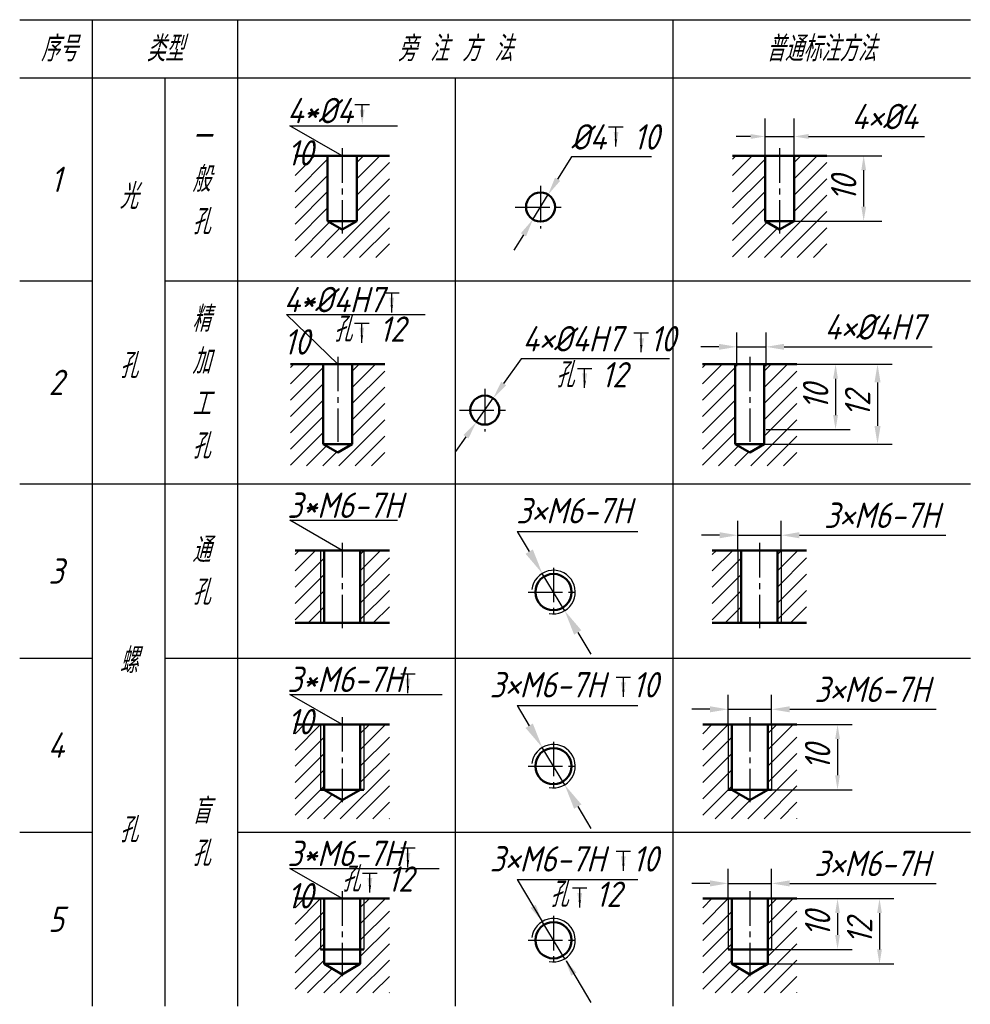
# Model space of a CAD drawing. Header units: millimetres. Extents: x 92 to 223, y -82 to 150.
# Tile 2 of 2: x 92 to 223, y 14 to 150. Entities that reach past the tile are written whole.
import ezdxf

# ---------------------------------------------------------------- set-up
doc = ezdxf.new("R2010")
doc.units = ezdxf.units.MM
doc.header["$LTSCALE"] = 0.5
doc.linetypes.add('CENTER2', pattern=[28.575, 19.05, -3.175, 3.175, -3.175])
for name, color, linetype in [('剖面线层', 7, 'Continuous'), ('尺寸层', 221, 'Continuous'), ('细实线层', 7, 'Continuous')]:
    doc.layers.add(name, color=color, linetype=linetype)
for name, color, linetype, lineweight in [('文字层', 227, 'Continuous', 20), ('点画线层', 3, 'CENTER2', 25), ('粗实线层', 1, 'Continuous', 50)]:
    doc.layers.add(name, color=color, linetype=linetype, lineweight=lineweight)
doc.styles.add('工程字体（斜）', font='gbeitc.shx', dxfattribs={"bigfont": 'gbcbig.shx'})
doc.styles.add('工程斜体', font='gbeitc.shx', dxfattribs={"bigfont": 'gbcbig.shx'})
doc.dimstyles.new('gb35', dxfattribs={"dimtxt": 3.5, "dimasz": 2.5, "dimexe": 2, "dimexo": 0, "dimgap": 1, "dimtad": 1, "dimdsep": 46, "dimtxsty": '工程字体（斜）', "dimcen": 0, "dimadec": 0, "dimazin": 0, "dimtfac": 1, "dimtmove": 0, "dimatfit": 3, "dimfxl": 0, "dimarcsym": 0})
doc.dimstyles.new('小箭头', dxfattribs={"dimtxt": 3.5, "dimasz": 2, "dimexe": 2.5, "dimexo": 0, "dimgap": 1, "dimtad": 1, "dimdsep": 46, "dimtxsty": '工程字体（斜）', "dimcen": 0, "dimadec": 0, "dimazin": 0, "dimtfac": 1, "dimtmove": 0, "dimatfit": 3, "dimfxl": 0, "dimarcsym": 0})
doc.dimstyles.new('直径加引线', dxfattribs={"dimtxt": 3.5, "dimasz": 2.5, "dimexe": 2.5, "dimexo": 0, "dimgap": 1, "dimtad": 1, "dimtoh": 1, "dimdsep": 46, "dimtxsty": '工程字体（斜）', "dimcen": 0, "dimadec": 0, "dimazin": 0, "dimtfac": 1, "dimtmove": 1, "dimatfit": 3, "dimfxl": 0, "dimarcsym": 0})
pattern_1 = [(45, (-237.5095, -1.2044), (-1.122532, 1.122532), [])]

# ---------------------------------------------------------------- blocks, each defined once
blk = doc.blocks.new('*D13')
at = {"layer": 'Defpoints', "color": 0, "ltscale": 0.5}
for p in [(164.34, 125.77), (162.24, 122.36)]:
    blk.add_point(p, dxfattribs=at)
at = {"layer": '尺寸层', "color": 0, "lineweight": -2, "ltscale": 0.5}
for p, q in [((167.54, 130.98), (165.65, 127.9)), ((178.6, 130.98), (167.54, 130.98)), ((162.24, 122.36), (164.34, 125.77)), ((160.94, 120.23), (159.63, 118.1))]:
    blk.add_line(p, q, dxfattribs=at)
at = {"layer": '尺寸层', "color": 0, "ltscale": 0.5}
for points in [[(165.29, 128.12), (166, 127.68), (164.34, 125.77)], [(160.58, 120.45), (161.29, 120.01), (162.24, 122.36)]]:
    blk.add_solid(points, dxfattribs=at)
at = {"layer": '尺寸层', "color": 0, "ltscale": 0.5, "insert": (173.57, 133.73), "char_height": 3.5, "attachment_point": 5, "style": '工程字体（斜）'}
blk.add_mtext('%%C4  10', dxfattribs=at)
blk = doc.blocks.new('*D14')
at = {"layer": 'Defpoints', "color": 0, "ltscale": 0.5}
for p in [(156.77, 97.7), (154.46, 94.43)]:
    blk.add_point(p, dxfattribs=at)
at = {"layer": '尺寸层', "color": 0, "lineweight": -2, "ltscale": 0.5}
for p, q in [((160.63, 103.15), (158.21, 99.74)), ((181.09, 103.15), (160.63, 103.15)), ((154.46, 94.43), (156.77, 97.7)), ((153.01, 92.39), (151.57, 90.35))]:
    blk.add_line(p, q, dxfattribs=at)
at = {"layer": '尺寸层', "color": 0, "ltscale": 0.5}
for points in [[(157.87, 99.98), (158.55, 99.5), (156.77, 97.7)], [(152.67, 92.63), (153.35, 92.15), (154.46, 94.43)]]:
    blk.add_solid(points, dxfattribs=at)
at = {"layer": '尺寸层', "color": 0, "ltscale": 0.5, "insert": (171.36, 105.9), "char_height": 3.5, "attachment_point": 5, "style": '工程字体（斜）'}
blk.add_mtext('4×%%C4H7  10', dxfattribs=at)
blk = doc.blocks.new('*D15')
at = {"layer": 'Defpoints', "color": 0, "ltscale": 0.5}
for p in [(198.24, 133.79), (194.24, 131.13), (198.24, 131.13)]:
    blk.add_point(p, dxfattribs=at)
at = {"layer": '尺寸层', "color": 0, "lineweight": -2, "ltscale": 0.5}
for p, q in [((194.24, 131.13), (194.24, 136.29)), ((198.24, 131.13), (198.24, 136.29)), ((192.24, 133.79), (190.24, 133.79)), ((194.24, 133.79), (198.24, 133.79)), ((200.24, 133.79), (216.21, 133.79))]:
    blk.add_line(p, q, dxfattribs=at)
at = {"layer": '尺寸层', "color": 0, "ltscale": 0.5}
for points in [[(192.24, 134.13), (192.24, 133.46), (194.24, 133.79)], [(200.24, 134.13), (200.24, 133.46), (198.24, 133.79)]]:
    blk.add_solid(points, dxfattribs=at)
at = {"layer": '尺寸层', "color": 0, "ltscale": 0.5, "insert": (210.72, 136.54), "char_height": 3.5, "attachment_point": 5, "style": '工程字体（斜）'}
blk.add_mtext('4×%%c4', dxfattribs=at)
blk = doc.blocks.new('*D16')
at = {"layer": 'Defpoints', "color": 0, "ltscale": 0.5}
for p in [(194.37, 104.79), (190.37, 102.13), (194.37, 102.13)]:
    blk.add_point(p, dxfattribs=at)
at = {"layer": '尺寸层', "color": 0, "lineweight": -2, "ltscale": 0.5}
for p, q in [((190.37, 102.13), (190.37, 106.79)), ((194.37, 102.13), (194.37, 106.79)), ((187.87, 104.79), (185.37, 104.79)), ((190.37, 104.79), (194.37, 104.79)), ((196.87, 104.79), (217.29, 104.79))]:
    blk.add_line(p, q, dxfattribs=at)
at = {"layer": '尺寸层', "color": 0, "ltscale": 0.5}
for points in [[(187.87, 105.21), (187.87, 104.38), (190.37, 104.79)], [(196.87, 105.21), (196.87, 104.38), (194.37, 104.79)]]:
    blk.add_solid(points, dxfattribs=at)
at = {"layer": '尺寸层', "color": 0, "ltscale": 0.5, "insert": (209.33, 107.54), "char_height": 3.5, "attachment_point": 5, "style": '工程字体（斜）'}
blk.add_mtext('4×%%c4H7', dxfattribs=at)
blk = doc.blocks.new('*D17')
at = {"layer": 'Defpoints', "color": 0, "ltscale": 0.5}
for p in [(198.24, 131.13), (198.24, 122.13), (207.83, 122.13)]:
    blk.add_point(p, dxfattribs=at)
at = {"layer": '尺寸层', "color": 0, "lineweight": -2, "ltscale": 0.5}
for p, q in [((198.24, 131.13), (210.33, 131.13)), ((207.83, 129.13), (207.83, 124.13)), ((198.24, 122.13), (210.33, 122.13))]:
    blk.add_line(p, q, dxfattribs=at)
at = {"layer": '尺寸层', "color": 0, "ltscale": 0.5}
for points in [[(207.5, 129.13), (208.17, 129.13), (207.83, 131.13)], [(207.5, 124.13), (208.17, 124.13), (207.83, 122.13)]]:
    blk.add_solid(points, dxfattribs=at)
at = {"layer": '尺寸层', "color": 0, "ltscale": 0.5, "insert": (205.08, 126.63), "char_height": 3.5, "attachment_point": 5, "rotation": 90, "style": '工程字体（斜）'}
blk.add_mtext('10', dxfattribs=at)
blk = doc.blocks.new('*D18')
at = {"layer": 'Defpoints', "color": 0, "ltscale": 0.5}
for p in [(194.37, 102.39), (194.37, 93.39), (203.96, 93.39)]:
    blk.add_point(p, dxfattribs=at)
at = {"layer": '尺寸层', "color": 0, "lineweight": -2, "ltscale": 0.5}
for p, q in [((194.37, 102.39), (205.96, 102.39)), ((203.96, 100.39), (203.96, 95.39)), ((194.37, 93.39), (205.96, 93.39))]:
    blk.add_line(p, q, dxfattribs=at)
at = {"layer": '尺寸层', "color": 0, "ltscale": 0.5}
for points in [[(203.62, 100.39), (204.29, 100.39), (203.96, 102.39)], [(203.62, 95.39), (204.29, 95.39), (203.96, 93.39)]]:
    blk.add_solid(points, dxfattribs=at)
at = {"layer": '尺寸层', "color": 0, "ltscale": 0.5, "insert": (201.21, 97.89), "char_height": 3.5, "attachment_point": 5, "rotation": 90, "style": '工程字体（斜）'}
blk.add_mtext('10', dxfattribs=at)
blk = doc.blocks.new('*D19')
at = {"layer": 'Defpoints', "color": 0, "ltscale": 0.5}
for p in [(194.37, 102.39), (194.13, 91.39), (209.74, 91.39)]:
    blk.add_point(p, dxfattribs=at)
at = {"layer": '尺寸层', "color": 0, "lineweight": -2, "ltscale": 0.5}
for p, q in [((194.37, 102.39), (211.74, 102.39)), ((209.74, 99.89), (209.74, 93.89)), ((194.13, 91.39), (211.74, 91.39))]:
    blk.add_line(p, q, dxfattribs=at)
at = {"layer": '尺寸层', "color": 0, "ltscale": 0.5}
for points in [[(209.32, 99.89), (210.16, 99.89), (209.74, 102.39)], [(209.32, 93.89), (210.16, 93.89), (209.74, 91.39)]]:
    blk.add_solid(points, dxfattribs=at)
at = {"layer": '尺寸层', "color": 0, "ltscale": 0.5, "insert": (206.99, 96.89), "char_height": 3.5, "attachment_point": 5, "rotation": 90, "style": '工程字体（斜）'}
blk.add_mtext('12', dxfattribs=at)
blk = doc.blocks.new('*D20')
at = {"layer": 'Defpoints', "color": 0, "ltscale": 0.5}
for p in [(196.47, 78.82), (190.47, 76.72), (196.47, 76.72)]:
    blk.add_point(p, dxfattribs=at)
at = {"layer": '尺寸层', "color": 0, "lineweight": -2, "ltscale": 0.5}
for p, q in [((190.47, 76.72), (190.47, 80.82)), ((196.47, 76.72), (196.47, 80.82)), ((187.97, 78.82), (185.47, 78.82)), ((190.47, 78.82), (196.47, 78.82)), ((198.97, 78.82), (219.14, 78.82))]:
    blk.add_line(p, q, dxfattribs=at)
at = {"layer": '尺寸层', "color": 0, "ltscale": 0.5}
for points in [[(187.97, 79.24), (187.97, 78.4), (190.47, 78.82)], [(198.97, 79.24), (198.97, 78.4), (196.47, 78.82)]]:
    blk.add_solid(points, dxfattribs=at)
at = {"layer": '尺寸层', "color": 0, "ltscale": 0.5, "insert": (210.31, 81.57), "char_height": 3.5, "attachment_point": 5, "style": '工程字体（斜）'}
blk.add_mtext('3×M6-7H', dxfattribs=at)
blk = doc.blocks.new('*D21')
at = {"layer": 'Defpoints', "color": 0, "ltscale": 0.5}
for p in [(195.14, 54.82), (189.14, 52.72), (195.14, 52.72)]:
    blk.add_point(p, dxfattribs=at)
at = {"layer": '尺寸层', "color": 0, "lineweight": -2, "ltscale": 0.5}
for p, q in [((189.14, 52.72), (189.14, 56.82)), ((195.14, 52.72), (195.14, 56.82)), ((186.64, 54.82), (184.14, 54.82)), ((189.14, 54.82), (195.14, 54.82)), ((197.64, 54.82), (217.81, 54.82))]:
    blk.add_line(p, q, dxfattribs=at)
at = {"layer": '尺寸层', "color": 0, "ltscale": 0.5}
for points in [[(186.64, 55.24), (186.64, 54.4), (189.14, 54.82)], [(197.64, 55.24), (197.64, 54.4), (195.14, 54.82)]]:
    blk.add_solid(points, dxfattribs=at)
at = {"layer": '尺寸层', "color": 0, "ltscale": 0.5, "insert": (208.98, 57.57), "char_height": 3.5, "attachment_point": 5, "style": '工程字体（斜）'}
blk.add_mtext('3×M6-7H', dxfattribs=at)
blk = doc.blocks.new('*D22')
at = {"layer": 'Defpoints', "color": 0, "ltscale": 0.5}
for p in [(194.64, 52.72), (195.14, 43.72), (204.23, 43.72)]:
    blk.add_point(p, dxfattribs=at)
at = {"layer": '尺寸层', "color": 0, "lineweight": -2, "ltscale": 0.5}
for p, q in [((194.64, 52.72), (206.23, 52.72)), ((204.23, 50.72), (204.23, 45.72)), ((195.14, 43.72), (206.23, 43.72))]:
    blk.add_line(p, q, dxfattribs=at)
at = {"layer": '尺寸层', "color": 0, "ltscale": 0.5}
for points in [[(203.9, 50.72), (204.56, 50.72), (204.23, 52.72)], [(203.9, 45.72), (204.56, 45.72), (204.23, 43.72)]]:
    blk.add_solid(points, dxfattribs=at)
at = {"layer": '尺寸层', "color": 0, "ltscale": 0.5, "insert": (201.48, 48.22), "char_height": 3.5, "attachment_point": 5, "rotation": 90, "style": '工程字体（斜）'}
blk.add_mtext('10', dxfattribs=at)
blk = doc.blocks.new('*D23')
at = {"layer": 'Defpoints', "color": 0, "ltscale": 0.5}
for p in [(195.14, 30.82), (189.14, 28.72), (195.14, 28.72)]:
    blk.add_point(p, dxfattribs=at)
at = {"layer": '尺寸层', "color": 0, "lineweight": -2, "ltscale": 0.5}
for p, q in [((189.14, 28.72), (189.14, 32.82)), ((195.14, 28.72), (195.14, 32.82)), ((186.64, 30.82), (184.14, 30.82)), ((189.14, 30.82), (195.14, 30.82)), ((197.64, 30.82), (217.81, 30.82))]:
    blk.add_line(p, q, dxfattribs=at)
at = {"layer": '尺寸层', "color": 0, "ltscale": 0.5}
for points in [[(186.64, 31.24), (186.64, 30.4), (189.14, 30.82)], [(197.64, 31.24), (197.64, 30.4), (195.14, 30.82)]]:
    blk.add_solid(points, dxfattribs=at)
at = {"layer": '尺寸层', "color": 0, "ltscale": 0.5, "insert": (208.98, 33.57), "char_height": 3.5, "attachment_point": 5, "style": '工程字体（斜）'}
blk.add_mtext('3×M6-7H', dxfattribs=at)
blk = doc.blocks.new('*D24')
at = {"layer": 'Defpoints', "color": 0, "ltscale": 0.5}
for p in [(194.64, 28.72), (195.14, 21.72), (204.23, 21.72)]:
    blk.add_point(p, dxfattribs=at)
at = {"layer": '尺寸层', "color": 0, "lineweight": -2, "ltscale": 0.5}
for p, q in [((194.64, 28.72), (206.23, 28.72)), ((204.23, 26.72), (204.23, 23.72)), ((195.14, 21.72), (206.23, 21.72))]:
    blk.add_line(p, q, dxfattribs=at)
at = {"layer": '尺寸层', "color": 0, "ltscale": 0.5}
for points in [[(203.9, 26.72), (204.56, 26.72), (204.23, 28.72)], [(203.9, 23.72), (204.56, 23.72), (204.23, 21.72)]]:
    blk.add_solid(points, dxfattribs=at)
at = {"layer": '尺寸层', "color": 0, "ltscale": 0.5, "insert": (201.48, 25.22), "char_height": 3.5, "attachment_point": 5, "rotation": 90, "style": '工程字体（斜）'}
blk.add_mtext('10', dxfattribs=at)
blk = doc.blocks.new('*D25')
at = {"layer": 'Defpoints', "color": 0, "ltscale": 0.5}
for p in [(194.64, 28.72), (194.64, 19.72), (210.01, 19.72)]:
    blk.add_point(p, dxfattribs=at)
at = {"layer": '尺寸层', "color": 0, "lineweight": -2, "ltscale": 0.5}
for p, q in [((194.64, 28.72), (212.01, 28.72)), ((210.01, 26.72), (210.01, 21.72)), ((194.64, 19.72), (212.01, 19.72))]:
    blk.add_line(p, q, dxfattribs=at)
at = {"layer": '尺寸层', "color": 0, "ltscale": 0.5}
for points in [[(209.68, 26.72), (210.35, 26.72), (210.01, 28.72)], [(209.68, 21.72), (210.35, 21.72), (210.01, 19.72)]]:
    blk.add_solid(points, dxfattribs=at)
at = {"layer": '尺寸层', "color": 0, "ltscale": 0.5, "insert": (207.26, 24.22), "char_height": 3.5, "attachment_point": 5, "rotation": 90, "style": '工程字体（斜）'}
blk.add_mtext('12', dxfattribs=at)
blk = doc.blocks.new('dfd')
at = {"layer": '剖面线层', "ltscale": 0.5}
h = blk.add_hatch(dxfattribs=at)
h.set_pattern_fill('ANSI31', scale=0.5, style=0)
h.set_pattern_definition([(45, (-235.2845, -2.8356), (-1.122532, 1.122532), [])])
h.paths.add_polyline_path([(-97.414, 129.923), (-101.914, 129.923), (-101.914, 115.923), (-88.914, 115.923), (-88.914, 129.923), (-93.414, 129.923), (-93.414, 120.923), (-95.414, 119.768), (-97.414, 120.923)])
h = blk.add_hatch(dxfattribs=at)
h.set_pattern_fill('ANSI31', scale=0.5, style=0)
h.set_pattern_definition([(45, (-174.9948, -2.8356), (-1.122532, 1.122532), [])])
h.paths.add_polyline_path([(-37.124, 129.923), (-41.624, 129.923), (-41.624, 115.923), (-28.624, 115.923), (-28.624, 129.923), (-33.124, 129.923), (-33.124, 120.923), (-35.124, 119.768), (-37.124, 120.923)])
h = blk.add_hatch(dxfattribs=at)
h.set_pattern_fill('ANSI31', scale=0.5, style=0)
h.set_pattern_definition([(45, (-235.8916, -31.5736), (-1.122532, 1.122532), [])])
h.paths.add_polyline_path([(-94.021, 90.185), (-96.021, 89.03), (-98.021, 90.185), (-98.021, 101.185), (-102.521, 101.185), (-102.521, 87.185), (-89.521, 87.185), (-89.521, 101.185), (-94.021, 101.185)])
h = blk.add_hatch(dxfattribs=at)
h.set_pattern_fill('ANSI31', scale=0.5, style=0)
h.set_pattern_definition([(45, (-179.1037, -31.5736), (-1.122532, 1.122532), [])])
h.paths.add_polyline_path([(-37.233, 90.185), (-39.233, 89.03), (-41.233, 90.185), (-41.233, 101.185), (-45.733, 101.185), (-45.733, 87.185), (-32.733, 87.185), (-32.733, 101.185), (-37.233, 101.185)])
h = blk.add_hatch(dxfattribs=at)
h.set_pattern_fill('ANSI31', scale=0.5, style=0)
h.set_pattern_definition(pattern_1)
h.paths.add_polyline_path([(-98.414, 75.516), (-101.914, 75.516), (-101.914, 65.516), (-98.414, 65.516)])
h.paths.add_polyline_path([(-88.914, 75.516), (-92.414, 75.516), (-92.414, 65.516), (-88.914, 65.516)])
h.paths.add_polyline_path([(-92.414, 75.516), (-92.914, 75.516), (-92.914, 65.516), (-92.414, 65.516)])
h.paths.add_polyline_path([(-97.914, 75.516), (-98.414, 75.516), (-98.414, 65.516), (-97.914, 65.516)])
h = blk.add_hatch(dxfattribs=at)
h.set_pattern_fill('ANSI31', scale=0.5, style=0)
h.set_pattern_definition([(45, (-179.9925, -1.2044), (-1.122532, 1.122532), [])])
h.paths.add_polyline_path([(-40.897, 75.516), (-44.397, 75.516), (-44.397, 65.516), (-40.897, 65.516)])
h.paths.add_polyline_path([(-31.397, 75.516), (-34.897, 75.516), (-34.897, 65.516), (-31.397, 65.516)])
h.paths.add_polyline_path([(-34.897, 75.516), (-35.397, 75.516), (-35.397, 65.516), (-34.897, 65.516)])
h.paths.add_polyline_path([(-40.397, 75.516), (-40.897, 75.516), (-40.897, 65.516), (-40.397, 65.516)])
h = blk.add_hatch(dxfattribs=at)
h.set_pattern_fill('ANSI31', scale=0.5, style=0)
h.set_pattern_definition(pattern_1)
h.paths.add_polyline_path([(-98.414, 51.516), (-101.914, 51.516), (-101.914, 38.516), (-88.914, 38.516), (-88.914, 51.516), (-92.414, 51.516), (-92.414, 44.516), (-92.914, 44.516), (-92.914, 42.516), (-95.414, 41.072), (-97.914, 42.516), (-97.914, 44.516), (-98.414, 44.516)])
h.paths.add_polyline_path([(-97.914, 51.516), (-98.414, 51.516), (-98.414, 44.516), (-97.914, 44.516)], flags=17)
h.paths.add_polyline_path([(-92.414, 51.516), (-92.914, 51.516), (-92.914, 44.516), (-92.414, 44.516)], flags=17)
h = blk.add_hatch(dxfattribs=at)
h.set_pattern_fill('ANSI31', scale=0.5, style=0)
h.set_pattern_definition([(45, (-181.3221, -1.2044), (-1.122532, 1.122532), [])])
h.paths.add_polyline_path([(-42.226, 51.516), (-45.726, 51.516), (-45.726, 38.516), (-32.726, 38.516), (-32.726, 51.516), (-36.226, 51.516), (-36.226, 44.516), (-36.726, 44.516), (-36.726, 42.516), (-39.226, 41.072), (-41.726, 42.516), (-41.726, 44.516), (-42.226, 44.516)])
h.paths.add_polyline_path([(-41.726, 51.516), (-42.226, 51.516), (-42.226, 44.516), (-41.726, 44.516)], flags=17)
h.paths.add_polyline_path([(-36.226, 51.516), (-36.726, 51.516), (-36.726, 44.516), (-36.226, 44.516)], flags=17)
h = blk.add_hatch(dxfattribs=at)
h.set_pattern_fill('ANSI31', scale=0.5, style=0)
h.set_pattern_definition([(45, (-237.5095, -25.2044), (-1.122532, 1.122532), [])])
h.paths.add_polyline_path([(-98.414, 27.516), (-101.914, 27.516), (-101.914, 14.516), (-88.914, 14.516), (-88.914, 27.516), (-92.414, 27.516), (-92.414, 20.516), (-92.914, 20.516), (-92.914, 18.516), (-95.414, 17.072), (-97.914, 18.516), (-97.914, 20.516), (-98.414, 20.516)])
h.paths.add_polyline_path([(-97.914, 27.516), (-98.414, 27.516), (-98.414, 20.516), (-97.914, 20.516)], flags=17)
h.paths.add_polyline_path([(-92.414, 27.516), (-92.914, 27.516), (-92.914, 20.516), (-92.414, 20.516)], flags=17)
h = blk.add_hatch(dxfattribs=at)
h.set_pattern_fill('ANSI31', scale=0.5, style=0)
h.set_pattern_definition([(45, (-181.3221, -25.2044), (-1.122532, 1.122532), [])])
h.paths.add_polyline_path([(-42.226, 27.516), (-45.726, 27.516), (-45.726, 14.516), (-32.726, 14.516), (-32.726, 27.516), (-36.226, 27.516), (-36.226, 20.516), (-36.726, 20.516), (-36.726, 18.516), (-39.226, 17.072), (-41.726, 18.516), (-41.726, 20.516), (-42.226, 20.516)])
h.paths.add_polyline_path([(-41.726, 27.516), (-42.226, 27.516), (-42.226, 20.516), (-41.726, 20.516)], flags=17)
h.paths.add_polyline_path([(-36.226, 27.516), (-36.726, 27.516), (-36.726, 20.516), (-36.226, 20.516)], flags=17)
at = {"layer": '尺寸层', "color": 7, "ltscale": 0.5}
for p, q in [((-93.656, 136.979), (-91.656, 136.979)), ((-95.414, 129.923), (-102.609, 134.077)), ((-102.609, 134.077), (-87.788, 134.077)), ((-58.692, 133.894), (-56.692, 133.894)), ((-89.58, 111.04), (-87.58, 111.04)), ((-96.021, 101.185), (-103.08, 108.022)), ((-103.08, 108.022), (-83.962, 108.022)), ((-93.702, 106.863), (-91.702, 106.863)), ((-55.199, 105.537), (-53.199, 105.537)), ((-62.998, 100.622), (-60.998, 100.622)), ((-95.414, 75.516), (-102.609, 79.67)), ((-102.609, 79.67), (-87.788, 79.67)), ((-71.315, 78.152), (-54.642, 78.152)), ((-71.315, 78.152), (-69.635, 75.354)), ((-64.746, 67.209), (-67.834, 72.353)), ((-62.945, 64.208), (-61.143, 61.207)), ((-87.347, 58.524), (-85.347, 58.524)), ((-57.657, 58.045), (-55.657, 58.045)), ((-95.414, 51.516), (-102.609, 55.67)), ((-102.609, 55.67), (-81.641, 55.67)), ((-71.315, 54.152), (-54.642, 54.152)), ((-71.315, 54.152), (-69.635, 51.354)), ((-64.746, 43.209), (-67.834, 48.353)), ((-62.945, 40.208), (-61.143, 37.207)), ((-87.347, 34.524), (-85.347, 34.524)), ((-57.657, 34.045), (-55.657, 34.045)), ((-95.414, 27.516), (-102.609, 31.67)), ((-102.609, 31.67), (-82.032, 31.67)), ((-92.591, 31.042), (-90.591, 31.042)), ((-71.315, 30.152), (-54.642, 30.152)), ((-71.315, 30.152), (-67.834, 24.353)), ((-63.67, 28.983), (-61.67, 28.983)), ((-64.746, 19.209), (-67.834, 24.353)), ((-64.533, 18.959), (-61.143, 13.207))]:
    blk.add_line(p, q, dxfattribs=at)
for points in [[(-92.656, 135.278), (-92.656, 136.979)], [(-57.699, 132.111), (-57.699, 133.812)]]:
    blk.add_lwpolyline(points, dxfattribs=at)
for points in [[(-92.322, 136.278), (-92.656, 134.278), (-92.989, 136.278)], [(-57.327, 133.187), (-57.66, 131.187), (-57.994, 133.187)], [(-88.246, 110.369), (-88.58, 108.369), (-88.913, 110.369)], [(-92.369, 106.247), (-92.702, 104.247), (-93.035, 106.247)], [(-53.808, 104.779), (-54.142, 102.779), (-54.475, 104.779)], [(-61.65, 99.914), (-61.983, 97.914), (-62.316, 99.914)], [(-69.135, 75.654), (-70.135, 75.054), (-67.834, 72.353)], [(-62.445, 64.508), (-63.445, 63.908), (-64.746, 67.209)], [(-86.014, 57.823), (-86.347, 55.823), (-86.681, 57.823)], [(-56.324, 57.344), (-56.657, 55.344), (-56.99, 57.344)], [(-69.135, 51.654), (-70.135, 51.054), (-67.834, 48.353)], [(-62.445, 40.508), (-63.445, 39.908), (-64.746, 43.209)], [(-86.014, 33.823), (-86.347, 31.823), (-86.681, 33.823)], [(-56.324, 33.344), (-56.657, 31.344), (-56.99, 33.344)], [(-91.258, 30.341), (-91.591, 28.341), (-91.924, 30.341)], [(-62.337, 28.282), (-62.67, 26.282), (-63.003, 28.282)], [(-68.745, 26.664), (-69.445, 26.244), (-67.834, 24.353)], [(-63.135, 17.318), (-63.835, 16.898), (-64.746, 19.209)]]:
    blk.add_solid(points, dxfattribs=at)
at = {"layer": '点画线层', "color": 7, "ltscale": 0.5}
for p, q in [((-95.414, 130.957), (-95.414, 119.225)), ((-35.124, 130.957), (-35.124, 119.225)), ((-68.075, 125.791), (-68.075, 119.908)), ((-71.572, 122.861), (-65.052, 122.861)), ((-96.021, 102.219), (-96.021, 90.487)), ((-39.233, 102.219), (-39.233, 90.487)), ((-75.754, 97.791), (-75.754, 91.908)), ((-79.251, 94.861), (-72.731, 94.861)), ((-95.414, 76.55), (-95.414, 64.818)), ((-37.897, 76.55), (-37.897, 64.818)), ((-66.29, 73.14), (-66.29, 66.507)), ((-69.787, 69.781), (-62.811, 69.781)), ((-95.414, 52.55), (-95.414, 40.818)), ((-39.226, 52.55), (-39.226, 40.818)), ((-66.29, 49.14), (-66.29, 42.507)), ((-69.787, 45.781), (-62.811, 45.781)), ((-95.414, 28.55), (-95.414, 16.818)), ((-39.226, 28.55), (-39.226, 16.818)), ((-66.29, 25.14), (-66.29, 18.507)), ((-69.787, 21.781), (-62.811, 21.781))]:
    blk.add_line(p, q, dxfattribs=at)
at = {"layer": '粗实线层', "color": 7, "ltscale": 0.5}
for p, q in [((-101.914, 129.923), (-88.914, 129.923)), ((-97.414, 129.923), (-97.414, 120.923)), ((-93.414, 129.923), (-93.414, 120.923)), ((-41.624, 129.923), (-28.624, 129.923)), ((-37.124, 129.923), (-37.124, 120.923)), ((-33.124, 129.923), (-33.124, 120.923)), ((-97.414, 120.923), (-93.414, 120.923)), ((-95.414, 119.768), (-97.414, 120.923)), ((-93.414, 120.923), (-95.414, 119.768)), ((-37.124, 120.923), (-33.124, 120.923)), ((-35.124, 119.768), (-37.124, 120.923)), ((-33.124, 120.923), (-35.124, 119.768)), ((-102.521, 101.185), (-89.521, 101.185)), ((-98.021, 101.185), (-98.021, 90.185)), ((-94.021, 101.185), (-94.021, 90.185)), ((-45.733, 101.185), (-32.733, 101.185)), ((-41.233, 101.185), (-41.233, 90.185)), ((-37.233, 101.185), (-37.233, 90.185)), ((-98.021, 90.185), (-94.021, 90.185)), ((-96.021, 89.03), (-98.021, 90.185)), ((-94.021, 90.185), (-96.021, 89.03)), ((-41.233, 90.185), (-37.233, 90.185)), ((-39.233, 89.03), (-41.233, 90.185)), ((-37.233, 90.185), (-39.233, 89.03)), ((-101.914, 75.516), (-88.914, 75.516)), ((-97.914, 75.516), (-97.914, 65.516)), ((-92.914, 75.516), (-92.914, 65.516)), ((-44.397, 75.516), (-31.397, 75.516)), ((-40.397, 75.516), (-40.397, 65.516)), ((-35.397, 75.516), (-35.397, 65.516)), ((-101.914, 65.516), (-88.914, 65.516)), ((-44.397, 65.516), (-31.397, 65.516)), ((-101.914, 51.516), (-88.914, 51.516)), ((-97.914, 51.516), (-97.914, 42.516)), ((-92.914, 51.516), (-92.914, 42.516)), ((-45.726, 51.516), (-32.726, 51.516)), ((-41.726, 51.516), (-41.726, 42.516)), ((-36.726, 51.516), (-36.726, 42.516)), ((-98.414, 42.516), (-92.414, 42.516)), ((-97.914, 42.516), (-92.914, 42.516)), ((-95.414, 41.072), (-97.914, 42.516)), ((-92.914, 42.516), (-95.414, 41.072)), ((-42.226, 42.516), (-36.226, 42.516)), ((-41.726, 42.516), (-36.726, 42.516)), ((-39.226, 41.072), (-41.726, 42.516)), ((-36.726, 42.516), (-39.226, 41.072)), ((-101.914, 27.516), (-88.914, 27.516)), ((-97.914, 27.516), (-97.914, 18.516)), ((-92.914, 27.516), (-92.914, 18.516)), ((-45.726, 27.516), (-32.726, 27.516)), ((-41.726, 27.516), (-41.726, 18.516)), ((-36.726, 27.516), (-36.726, 18.516)), ((-98.414, 20.516), (-92.414, 20.516)), ((-42.226, 20.516), (-36.226, 20.516)), ((-97.914, 18.516), (-92.914, 18.516)), ((-95.414, 17.072), (-97.914, 18.516)), ((-92.914, 18.516), (-95.414, 17.072)), ((-41.726, 18.516), (-36.726, 18.516)), ((-39.226, 17.072), (-41.726, 18.516)), ((-36.726, 18.516), (-39.226, 17.072))]:
    blk.add_line(p, q, dxfattribs=at)
for centre, radius in [((-68.075, 122.861), 2), ((-75.754, 94.861), 2), ((-66.29, 69.781), 2.5), ((-66.29, 45.781), 2.5), ((-66.29, 21.781), 2.5)]:
    blk.add_circle(centre, radius, dxfattribs=at)
at = {"layer": '细实线层', "color": 7, "ltscale": 0.5}
for p, q in [((-139.858, 148.682), (-8.832, 148.682)), ((-129.858, 148.682), (-129.858, 12.682)), ((-109.858, 148.682), (-109.858, 12.682)), ((-49.858, 148.682), (-49.858, 12.682)), ((-139.858, 140.682), (-8.832, 140.682)), ((-119.858, 140.682), (-119.858, 12.682)), ((-79.858, 140.682), (-79.858, 12.682)), ((-139.858, 112.682), (-129.858, 112.682)), ((-119.858, 112.682), (-8.832, 112.682)), ((-139.858, 84.682), (-8.832, 84.682)), ((-98.414, 75.516), (-98.414, 65.516)), ((-92.414, 75.516), (-92.414, 65.516)), ((-40.897, 75.516), (-40.897, 65.516)), ((-34.897, 75.516), (-34.897, 65.516)), ((-139.858, 60.682), (-129.858, 60.682)), ((-119.858, 60.682), (-8.832, 60.682)), ((-98.414, 51.516), (-98.414, 42.516)), ((-92.414, 51.516), (-92.414, 42.516)), ((-42.226, 51.516), (-42.226, 42.516)), ((-36.226, 51.516), (-36.226, 42.516)), ((-139.858, 36.682), (-129.858, 36.682)), ((-109.858, 36.682), (-8.832, 36.682)), ((-98.414, 27.516), (-98.414, 20.516)), ((-92.414, 27.516), (-92.414, 20.516)), ((-42.226, 27.516), (-42.226, 20.516)), ((-36.226, 27.516), (-36.226, 20.516))]:
    blk.add_line(p, q, dxfattribs=at)
for centre in [(-66.29, 69.781), (-66.29, 45.781), (-66.29, 21.781)]:
    blk.add_arc(centre, 3, 258.76511, 172.89756, dxfattribs=at)
at = {"layer": '尺寸层', "color": 7, "ltscale": 0.5, "char_height": 3.5, "attachment_point": 1, "style": '工程斜体'}
for s, insert, width in [('4*%%C4  10', (-102.987, 137.907), 14.1552), ('4*%%C4H7  10', (-103.458, 111.851), 19.63702), ('孔  12', (-96.612, 107.781), 9.91461), ('孔  12', (-66, 101.486), 9.91461), ('3*M6-7H', (-102.987, 83.499), 14.1552), ('3*M6-7H  10', (-102.987, 59.499), 20.52836), ('3*M6-7H  10', (-102.987, 35.499), 20.52836), ('孔  12', (-95.501, 31.96), 9.91461), ('孔  12', (-66.792, 29.874), 9.91461)]:
    blk.add_mtext(s, dxfattribs=dict(at, insert=insert, width=width))
at = {"layer": '尺寸层', "color": 7, "ltscale": 0.5, "char_height": 3.5, "attachment_point": 5, "style": '工程字体（斜）'}
for s, insert in [('3×M6-7H', (-63.478, 80.998)), ('3×M6-7H  10', (-63.478, 56.998)), ('3×M6-7H  10', (-63.478, 32.998))]:
    blk.add_mtext(s, dxfattribs=dict(at, insert=insert))
at = {"layer": '文字层', "color": 7, "ltscale": 0.5, "char_height": 3.5, "attachment_point": 5, "style": '工程斜体'}
for s, insert, width in [('序号', (-134.447, 144.682), 10.82366), ('类型', (-119.858, 144.682), 20), ('旁 注 方 法', (-79.858, 144.682), 60), ('普通标注方法', (-29.416, 144.682), 40.88441), ('一\\P般\\P孔', (-114.858, 126.682), 10), ('1', (-134.858, 126.682), 10), ('光\\P\\P\\P\\P孔', (-124.858, 112.682), 10), ('精\\P加\\P工\\P孔', (-114.858, 98.682), 10), ('2', (-134.858, 98.682), 10), ('通\\P孔', (-114.858, 72.682), 10), ('3', (-134.858, 72.682), 10), ('螺\\P\\P\\P\\P孔', (-124.858, 48.682), 10), ('4', (-134.858, 48.682), 10), ('盲\\P孔', (-114.858, 36.682), 10), ('5', (-134.858, 24.682), 10)]:
    blk.add_mtext(s, dxfattribs=dict(at, insert=insert, width=width))
at = {"layer": '尺寸层', "color": 7, "ltscale": 0.5}
for p1, p2, text, picture, middle in [((-69.121, 121.157), (-67.028, 124.565), '%%C4  10', '*D13', (-63.827, 129.776)), ((-76.909, 93.229), (-74.598, 96.494), '4×%%C4H7  10', '*D14', (-70.739, 101.945))]:
    dim = blk.add_diameter_dim_2p(p1=p1, p2=p2, text=text, dimstyle='直径加引线', dxfattribs=at)
    dim.commit()
    dim.dimension.update_dxf_attribs({"geometry": picture, "text_midpoint": middle, "dimtype": 131, "insert": (-231.366, -1.204)})
for base, p1, p2, text, dimstyle, picture, middle in [((-33.124, 132.59), (-37.124, 129.923), (-33.124, 129.923), '4×%%c4', '小箭头', '*D15', (-20.642, 132.59)), ((-36.999, 103.589), (-40.999, 100.922), (-36.999, 100.922), '4×%%c4H7', 'gb35', '*D16', (-22.038, 103.589))]:
    dim = blk.add_linear_dim(base=base, p1=p1, p2=p2, text=text, dimstyle=dimstyle, dxfattribs=at)
    dim.commit()
    dim.dimension.update_dxf_attribs({"geometry": picture, "text_midpoint": middle, "dimtype": 128, "insert": (-231.366, -1.204)})
for base, p1, p2, text, dimstyle, picture, middle in [((-23.532, 120.923), (-33.124, 129.923), (-33.124, 120.923), '10', '小箭头', '*D17', (-26.282, 125.423)), ((-21.626, 90.185), (-36.999, 101.185), (-37.233, 90.185), '12', 'gb35', '*D19', (-24.376, 95.685))]:
    dim = blk.add_linear_dim(base=base, p1=p1, p2=p2, angle=90, text=text, dimstyle=dimstyle, dxfattribs=at)
    dim.commit()
    dim.dimension.update_dxf_attribs({"geometry": picture, "text_midpoint": middle, "insert": (-231.366, -1.204)})
for base, p1, p2, text, picture, middle in [((-27.407, 92.185), (-36.999, 101.185), (-36.999, 92.185), '10', '*D18', (-30.157, 96.685)), ((-27.135, 42.516), (-36.726, 51.516), (-36.226, 42.516), '10', '*D22', (-29.885, 47.016)), ((-27.135, 20.516), (-36.726, 27.516), (-36.226, 20.516), '10', '*D24', (-29.885, 24.016)), ((-21.353, 18.516), (-36.726, 27.516), (-36.726, 18.516), '12', '*D25', (-24.103, 23.016))]:
    dim = blk.add_linear_dim(base=base, p1=p1, p2=p2, angle=90, text=text, dimstyle='gb35', override={"dimasz": 2}, dxfattribs=at)
    dim.commit()
    dim.dimension.update_dxf_attribs({"geometry": picture, "text_midpoint": middle, "insert": (-231.366, -1.204)})
for base, p1, p2, picture, middle in [((-34.897, 77.616), (-40.897, 75.516), (-34.897, 75.516), '*D20', (-21.06, 80.366)), ((-36.226, 53.616), (-42.226, 51.516), (-36.226, 51.516), '*D21', (-22.39, 56.366)), ((-36.226, 29.616), (-42.226, 27.516), (-36.226, 27.516), '*D23', (-22.39, 32.366))]:
    dim = blk.add_linear_dim(base=base, p1=p1, p2=p2, text='3×M6-7H', dimstyle='gb35', dxfattribs=at)
    dim.commit()
    dim.dimension.update_dxf_attribs({"geometry": picture, "text_midpoint": middle, "insert": (-231.366, -1.204)})
for points in [[(-57.692, 131.192), (-57.692, 133.894)], [(-88.58, 108.339), (-88.58, 111.04)], [(-92.702, 104.161), (-92.702, 106.863)], [(-54.199, 102.836), (-54.199, 105.537)], [(-61.998, 97.92), (-61.998, 100.622)], [(-86.347, 55.823), (-86.347, 58.524)], [(-56.657, 55.344), (-56.657, 58.045)], [(-86.347, 31.823), (-86.347, 34.524)], [(-56.657, 31.344), (-56.657, 34.045)], [(-91.591, 28.341), (-91.591, 31.042)], [(-62.67, 26.282), (-62.67, 28.983)]]:
    blk.add_leader(points, dimstyle='gb35', override={"dimasz": 1, "dimgap": 1, "dimtad": 0}, dxfattribs=at)

msp = doc.modelspace()

# ---------------------------------------------------------------- block references
at = {"layer": '尺寸层', "color": 7}
msp.add_blockref('dfd', (231.37, 1.2), dxfattribs=at)

doc.saveas('drawing.dxf')
